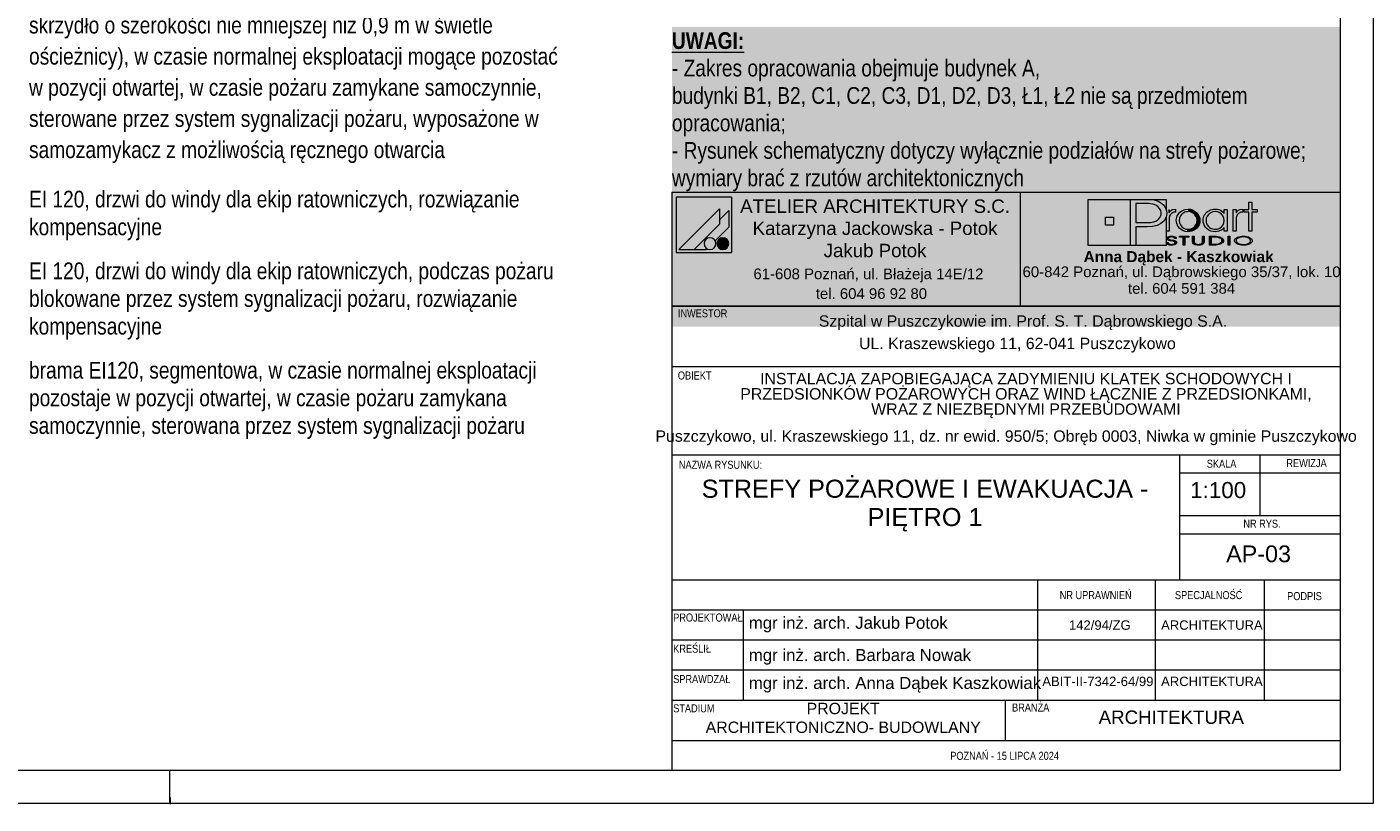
# Paper-space layout 'AP-03 STREFY POŻAROWE I EWAKUACJA - PIĘTRO 1' of a CAD drawing. Header units: millimetres. Extents: x 0 to 594, y -4 to 450.
# Tile 11 of 17: x 393 to 594, y 0 to 116. Entities that reach past the tile are written whole.
import ezdxf

# ---------------------------------------------------------------- set-up
doc = ezdxf.new("R2010")
doc.units = ezdxf.units.MM
doc.header["$MEASUREMENT"] = 0
for name, color, linetype, lineweight, true_color in [('0_Nr_pióra__249', 7, 'Continuous', 5, 0x191919), ('A_Arkusz_Nr_pióra__19', 7, 'Continuous', 5, 0x191919), ('A_Arkusz_Nr_pióra__237', 7, 'Continuous', 5, 0x343434), ('A_Arkusz_Nr_pióra__255', 7, 'Continuous', 15, 0x242424), ('A_ppoż proj_Nr_pióra__254', 7, 'Continuous', 5, 0xfdfdfd)]:
    doc.layers.add(name, color=color, linetype=linetype, lineweight=lineweight, true_color=true_color)
doc.layers.add('A_Arkusz_Nr_pióra__1', color=7, linetype='Continuous', lineweight=20)
doc.layers.add('A_niewidoczne_Nr_pióra__1', color=7, linetype='Continuous', lineweight=20)
doc.styles.add('STYL_AUTOMATYCZNY_1', font='arial.ttf')
doc.styles.add('STYL_AUTOMATYCZNY_2', font='ARIALN.TTF')
doc.styles.add('STYL_AUTOMATYCZNY_3', font='arial.ttf')
doc.styles.add('STYL_AUTOMATYCZNY_5', font='ARIALN.TTF')

psp = doc.layouts.new('AP-03 STREFY POŻAROWE I EWAKUACJA - PIĘTRO 1')

# ---------------------------------------------------------------- hatches: boundary and pattern name
at = {"layer": 'A_Arkusz_Nr_pióra__19', "linetype": 'Continuous', "lineweight": 5, "true_color": 0x191919}
for points in [[(497.6, 88.67), (496.2, 87.26), (496.2, 86.61), (492.43, 82.85), (494.24, 82.85), (494.35, 82.96), (494.22, 83.05), (494.11, 83.16), (494.02, 83.29), (493.96, 83.43), (493.92, 83.58), (493.91, 83.73), (493.92, 83.88), (493.96, 84.03), (494.02, 84.17), (494.11, 84.3), (494.22, 84.4), (494.35, 84.49), (494.49, 84.56), (494.64, 84.6), (494.79, 84.61), (494.94, 84.6), (495.09, 84.56), (495.23, 84.49), (495.36, 84.4), (495.46, 84.3), (495.56, 84.16), (497.6, 86.21), (497.6, 86.51)], [(497.6, 86.21), (497.6, 88.67), (496.2, 87.26), (496.2, 86.61), (492.43, 82.85), (494.24, 82.85), (494.35, 82.96, -1.314777), (495.56, 84.16)], [(563.46, 88.83), (563.02, 88.83), (563.02, 85.58), (563.48, 85.58), (563.49, 87.54, -0.145311), (563.61, 87.99, -0.140329), (564.1, 88.38), (564.45, 88.45), (564.45, 88.88), (564.01, 88.81), (563.68, 88.63), (563.46, 88.34)], [(564.56, 87.22), (564.58, 87.43), (564.63, 87.65), (564.71, 87.86), (564.82, 88.06), (564.95, 88.25), (565.11, 88.41), (565.48, 88.67), (565.88, 88.83), (566.33, 88.89), (566.35, 88.89), (566.33, 88.52), (566.17, 88.5), (566, 88.47), (565.83, 88.41), (565.67, 88.34), (565.53, 88.24), (565.39, 88.13), (565.17, 87.86), (565.04, 87.55), (565, 87.2), (565.04, 86.84), (565.18, 86.52), (565.4, 86.24), (565.68, 86.04), (565.99, 85.91), (566.17, 85.89), (566.15, 85.52), (565.88, 85.55), (565.47, 85.71), (565.11, 85.97), (564.8, 86.33), (564.62, 86.75)], [(566.33, 88.52), (566.68, 88.47), (567, 88.33), (567.29, 88.11), (567.5, 87.85), (567.62, 87.55), (567.67, 87.21), (567.64, 86.96), (568.05, 86.8), (568.07, 86.87), (568.1, 87.2), (568.08, 87.43), (568.03, 87.67), (567.93, 87.91), (567.77, 88.17), (567.56, 88.4), (567.3, 88.6), (567, 88.76), (566.68, 88.85), (566.35, 88.89)], [(574.14, 88.38), (574.05, 88.34), (573.97, 88.29), (573.87, 88.23), (573.76, 88.12), (573.67, 88.01), (573.6, 87.9), (573.56, 87.78), (573.53, 87.63), (573.52, 87.46), (573.52, 85.58), (573.07, 85.58), (573.07, 88.81), (573.5, 88.81), (573.5, 88.34), (573.72, 88.63), (574.05, 88.81), (574.49, 88.88), (574.49, 88.45), (574.36, 88.43), (574.24, 88.41)], [(575.85, 85.58), (575.41, 85.58), (575.41, 88.44), (574.7, 88.44), (574.7, 88.81), (575.41, 88.81), (575.41, 89.94), (575.85, 89.94), (575.85, 88.81), (576.66, 88.81), (576.66, 88.44), (575.85, 88.44)], [(566.86, 85.58), (566.6, 85.52), (566.33, 85.5), (566.15, 85.52), (566.17, 85.89), (566.34, 85.87), (566.69, 85.91), (567, 86.04), (567.28, 86.26), (567.5, 86.53), (567.62, 86.85), (567.64, 86.96), (568.05, 86.8), (567.97, 86.56), (567.8, 86.26), (567.61, 86.03), (567.38, 85.84), (567.12, 85.68)], [(496.36, 84.53), (497.02, 82.9, 0.455663), (497.49, 84.15, 0.390402)], [(564.29, 84.49), (564.55, 84.49), (564.53, 84.59), (564.47, 84.67), (564.35, 84.75), (564.21, 84.81), (564.04, 84.84), (563.85, 84.85), (563.66, 84.84), (563.49, 84.8), (563.34, 84.74), (563.23, 84.67), (563.16, 84.59), (563.14, 84.5), (563.16, 84.4), (563.22, 84.33), (563.32, 84.26), (563.4, 84.22), (563.47, 84.2), (563.53, 84.19), (563.65, 84.16), (563.76, 84.15), (563.88, 84.13), (563.99, 84.11), (564.07, 84.09), (564.15, 84.07), (564.16, 84.22), (564.04, 84.24), (563.88, 84.26), (563.69, 84.3), (563.6, 84.32), (563.52, 84.35), (563.45, 84.39), (563.41, 84.44), (563.4, 84.5), (563.42, 84.57), (563.46, 84.62), (563.54, 84.67), (563.62, 84.7), (563.72, 84.73), (563.81, 84.73), (563.9, 84.73), (563.99, 84.72), (564.07, 84.7), (564.15, 84.67), (564.22, 84.62), (564.27, 84.56)], [(565.85, 83.5), (565.6, 83.5), (565.6, 84.71), (565.02, 84.71), (565.02, 84.83), (566.43, 84.83), (566.43, 84.71), (565.85, 84.71)], [(568.45, 83.6), (568.36, 83.56), (568.25, 83.52), (568.12, 83.5), (567.99, 83.48), (567.86, 83.48), (567.67, 83.49), (567.5, 83.52), (567.34, 83.56), (567.15, 83.67), (567.03, 83.82), (567, 84), (567, 84.83), (567.25, 84.83), (567.25, 84), (567.26, 83.9), (567.31, 83.81), (567.37, 83.74, 0.154269), (567.86, 83.61, 0.149724), (568.34, 83.73), (568.41, 83.81)], [(568.41, 83.81), (568.45, 83.9), (568.46, 84), (568.46, 84.83), (568.72, 84.83), (568.72, 84), (568.7, 83.86), (568.63, 83.74), (568.53, 83.65), (568.45, 83.6)], [(569.76, 83.62), (570.04, 83.62), (570.04, 83.5), (569.51, 83.5), (569.51, 84.83), (570.04, 84.83), (570.04, 84.71), (569.76, 84.71)], [(570.23, 84.83), (570.55, 84.82), (570.75, 84.79), (570.75, 84.66), (570.59, 84.68), (570.38, 84.7), (570.13, 84.71), (570.04, 84.71), (570.04, 84.83)], [(571.07, 84.72), (571.23, 84.65), (571.36, 84.58), (571.48, 84.49), (571.57, 84.38), (571.62, 84.27), (571.64, 84.16), (571.61, 84.02), (571.53, 83.89), (571.39, 83.77), (571.25, 83.68), (571.09, 83.62), (570.92, 83.57), (570.74, 83.53), (570.74, 83.67), (570.88, 83.7), (571.07, 83.77), (571.22, 83.87), (571.31, 83.96), (571.37, 84.06), (571.39, 84.17), (571.37, 84.28), (571.3, 84.38), (571.21, 84.47), (571.08, 84.55), (570.93, 84.61), (570.75, 84.66), (570.75, 84.79), (570.83, 84.78)], [(572.57, 83.5), (572.32, 83.5), (572.32, 84.83), (572.57, 84.83)], [(496.36, 84.53), (497.02, 82.9, -0.39153), (495.92, 83.36, -0.418968)], [(563.33, 83.87), (563.06, 83.87), (563.08, 83.79), (563.13, 83.71), (563.2, 83.64), (563.28, 83.59), (563.36, 83.56), (563.43, 83.54), (563.48, 83.52), (563.61, 83.49), (563.74, 83.48), (563.82, 83.49), (563.9, 83.48), (564.05, 83.49), (564.24, 83.53), (564.41, 83.6), (564.52, 83.68), (564.59, 83.77), (564.62, 83.87), (564.61, 83.92), (564.58, 83.98), (564.55, 84.03), (564.49, 84.08), (564.44, 84.12), (564.35, 84.16), (564.3, 84.18), (564.2, 84.21), (564.16, 84.22), (564.15, 84.07), (564.19, 84.05), (564.29, 84), (564.34, 83.93), (564.36, 83.86), (564.35, 83.8), (564.31, 83.74), (564.23, 83.68), (564.17, 83.65), (564.11, 83.64), (564.02, 83.61), (563.94, 83.6), (563.87, 83.6), (563.8, 83.6), (563.71, 83.61), (563.63, 83.62), (563.56, 83.64), (563.49, 83.67), (563.45, 83.7), (563.39, 83.74), (563.35, 83.8)], [(570.74, 83.53), (570.72, 83.53), (570.5, 83.51), (570.25, 83.5), (570.04, 83.5), (570.04, 83.62), (570.13, 83.62), (570.28, 83.62), (570.45, 83.63), (570.53, 83.63), (570.66, 83.65), (570.74, 83.67)]]:
    psp.add_hatch(color=250, dxfattribs=at).paths.add_polyline_path(points)
at = {"layer": 'A_Arkusz_Nr_pióra__19', "linetype": 'Continuous', "lineweight": 0, "true_color": 0x131313}
h = psp.add_hatch(color=250, dxfattribs=at)
h.paths.add_polyline_path([(551.36, 90.34), (557.71, 90.34), (557.71, 83.46), (551.36, 83.46)])
h.paths.add_polyline_path([(553.96, 87.69), (555.15, 87.69), (555.15, 86.49), (553.96, 86.49)], flags=0)
for points in [[(560.17, 89.71), (559.71, 89.72), (558.53, 89.72), (558.53, 86.86), (560.06, 86.86), (560.69, 86.89), (561.19, 86.98), (561.59, 87.13), (561.79, 87.26), (561.96, 87.42), (562.11, 87.61), (562.21, 87.83), (562.28, 88.05), (562.3, 88.28), (562.24, 88.67), (562.07, 89), (561.78, 89.3), (561.48, 89.48), (561.12, 89.62), (560.71, 89.69), (560.5, 89.71)], [(563.03, 90.34), (563.02, 88.83), (562.99, 88.95), (562.83, 89.25), (562.63, 89.52), (562.39, 89.75), (562.11, 89.94), (561.83, 90.07), (561.54, 90.17), (561.23, 90.25), (560.87, 90.3), (560.07, 90.33), (560.02, 90.34)], [(558.53, 83.46), (563.03, 83.46), (563.03, 87.7), (562.73, 87.14), (562.24, 86.71), (561.69, 86.45), (561.02, 86.29), (560.24, 86.24), (558.53, 86.24)]]:
    psp.add_hatch(color=250, dxfattribs=at).paths.add_polyline_path(points)
at = {"layer": 'A_Arkusz_Nr_pióra__19', "linetype": 'Continuous', "lineweight": 5, "true_color": 0x191919}
h = psp.add_hatch(color=250, dxfattribs=at)
h.paths.add_polyline_path([(571.73, 86.15), (571.36, 85.79), (570.91, 85.57), (570.39, 85.5), (570.06, 85.53), (569.75, 85.61), (569.44, 85.75), (569.18, 85.92), (568.96, 86.14), (568.78, 86.41), (568.66, 86.67), (568.59, 86.93), (568.57, 87.2), (568.58, 87.41), (568.63, 87.61), (568.7, 87.82), (568.79, 88.02), (568.91, 88.19), (569.05, 88.36), (569.24, 88.52), (569.44, 88.65), (569.67, 88.76), (569.91, 88.83), (570.15, 88.87), (570.4, 88.89), (570.67, 88.87), (570.92, 88.81), (571.15, 88.72), (571.37, 88.59), (571.56, 88.43), (571.73, 88.24), (571.73, 88.51), (571.73, 88.81), (572.17, 88.81), (572.17, 87.53), (572.17, 85.58), (571.73, 85.58), (571.73, 85.83)])
h.paths.add_polyline_path([(569.81, 88.38, 0.471077), (569.22, 86.5, 0.494724), (571.4, 86.34, 0.387258), (571.36, 88.1, 0.314042)], flags=0)
h = psp.add_hatch(color=250, dxfattribs=at)
h.paths.add_polyline_path([(574.59, 84.85, 0.130991), (573.56, 84.6, 0.250658), (573.25, 84.17, 0.250617), (573.5, 83.77, 0.141351), (574.59, 83.48, 0.117723), (575.58, 83.7, 0.245905), (575.93, 84.16, 0.237366), (575.68, 84.56, 0.143887)])
h.paths.add_polyline_path([(574.59, 84.73, 0.128597), (573.81, 84.56), (573.72, 84.5), (573.65, 84.45), (573.58, 84.37), (573.54, 84.31), (573.51, 84.24), (573.5, 84.17), (573.53, 84.03), (573.62, 83.91), (573.78, 83.79, 0.126974), (574.59, 83.6, 0.113214), (575.35, 83.76), (575.49, 83.86), (575.58, 83.93), (575.63, 84.01), (575.66, 84.08), (575.67, 84.16), (575.65, 84.26), (575.6, 84.36), (575.52, 84.45), (575.39, 84.55, 0.11716)], flags=0)
at = {"layer": 'A_ppoż proj_Nr_pióra__254', "linetype": 'Continuous', "lineweight": 0, "true_color": 0x3f3f3f}
psp.add_hatch(color=250, dxfattribs=at).paths.add_polyline_path([(489.1, 71.29), (589.1, 71.29), (589.1, 116.13), (489.1, 116.13)])

# ---------------------------------------------------------------- linework, layer by layer
at = {"layer": '0_Nr_pióra__249', "color": 250, "linetype": 'Continuous', "lineweight": 5, "true_color": 0x191919}
for p, q in [((489.75, 90.68), (489.75, 82.41)), ((498.01, 90.68), (489.75, 90.68)), ((498.01, 90.68), (498.01, 82.41)), ((496.2, 88.91), (490.13, 82.85)), ((496.2, 88.91), (496.2, 86.61)), ((497.6, 88.67), (496.2, 87.26)), ((497.6, 88.67), (497.6, 86.51)), ((551.36, 90.34), (563.03, 90.34)), ((551.36, 83.46), (551.36, 90.34)), ((557.71, 83.46), (557.71, 90.34)), ((557.71, 90.34), (559.99, 90.34)), ((558.53, 89.72), (558.53, 86.86)), ((559.71, 89.72), (558.53, 89.72)), ((560.17, 89.71), (559.71, 89.72)), ((559.99, 90.34), (560.46, 90.33)), ((560.5, 89.71), (560.17, 89.71)), ((560.46, 90.33), (560.87, 90.3)), ((560.71, 89.69), (560.5, 89.71)), ((561.12, 89.62), (560.71, 89.69)), ((560.87, 90.3), (561.23, 90.25)), ((561.48, 89.48), (561.12, 89.62)), ((561.23, 90.25), (561.54, 90.17)), ((561.79, 89.29), (561.48, 89.48)), ((561.54, 90.17), (561.83, 90.07)), ((562.07, 89), (561.79, 89.29)), ((561.83, 90.07), (562.11, 89.94)), ((562.24, 88.67), (562.07, 89)), ((562.11, 89.94), (562.39, 89.75)), ((562.3, 88.28), (562.24, 88.67)), ((562.39, 89.75), (562.63, 89.52)), ((562.63, 89.52), (562.83, 89.25)), ((562.83, 89.25), (562.99, 88.95)), ((562.99, 88.95), (563.08, 88.62)), ((563.03, 90.34), (563.02, 88.81)), ((563.08, 88.62), (563.12, 88.27)), ((563.46, 88.81), (563.46, 88.34)), ((563.46, 88.34), (563.68, 88.63)), ((563.68, 88.63), (564.01, 88.81)), ((564.01, 88.81), (564.45, 88.88)), ((564.45, 88.88), (564.45, 88.45)), ((565.11, 88.41), (565.48, 88.67)), ((565.48, 88.67), (565.88, 88.83)), ((565.88, 88.83), (566.33, 88.89)), ((566.33, 88.89), (566.67, 88.86)), ((566.67, 88.86), (567, 88.76)), ((567, 88.76), (567.3, 88.6)), ((569.24, 88.52), (569.44, 88.65)), ((569.44, 88.65), (569.67, 88.76)), ((569.67, 88.76), (569.91, 88.83)), ((569.91, 88.83), (570.15, 88.87)), ((570.15, 88.87), (570.4, 88.89)), ((570.4, 88.89), (570.67, 88.87)), ((570.67, 88.87), (570.92, 88.81)), ((570.92, 88.81), (571.15, 88.72)), ((571.15, 88.72), (571.37, 88.59)), ((571.73, 88.24), (571.73, 88.81)), ((571.73, 88.81), (572.17, 88.81)), ((572.17, 88.81), (572.17, 85.58)), ((573.07, 85.58), (573.07, 88.81)), ((573.07, 88.81), (573.5, 88.81)), ((573.5, 88.81), (573.5, 88.34)), ((573.5, 88.34), (573.72, 88.63)), ((573.72, 88.63), (574.05, 88.81)), ((574.05, 88.81), (574.49, 88.88)), ((574.49, 88.88), (574.49, 88.45)), ((574.7, 88.44), (574.7, 88.81)), ((574.7, 88.81), (575.41, 88.81)), ((575.41, 88.81), (575.41, 89.94)), ((575.41, 89.94), (575.85, 89.94)), ((575.85, 89.94), (575.85, 88.81)), ((575.85, 88.81), (576.66, 88.81)), ((576.66, 88.81), (576.66, 88.44)), ((496.2, 86.61), (492.43, 82.85)), ((553.96, 87.69), (555.15, 87.69)), ((553.96, 87.69), (555.15, 87.69)), ((553.96, 86.49), (553.96, 87.69)), ((555.15, 87.69), (555.15, 86.49)), ((555.15, 87.69), (555.15, 86.49)), ((558.53, 86.86), (560.06, 86.86)), ((560.06, 86.86), (560.69, 86.89)), ((560.69, 86.89), (561.19, 86.98)), ((561.19, 86.98), (561.59, 87.13)), ((561.59, 87.13), (561.79, 87.26)), ((562.24, 86.71), (561.69, 86.45)), ((561.79, 87.26), (561.96, 87.42)), ((561.96, 87.42), (562.11, 87.61)), ((562.11, 87.61), (562.21, 87.83)), ((562.21, 87.83), (562.28, 88.05)), ((562.73, 87.14), (562.24, 86.71)), ((562.28, 88.05), (562.3, 88.28)), ((563.02, 87.66), (562.73, 87.14)), ((563.12, 88.27), (563.02, 87.66)), ((563.03, 87.67), (563.03, 83.46)), ((563.49, 87.63), (563.48, 87.46)), ((563.48, 87.46), (563.48, 85.58)), ((563.52, 87.78), (563.49, 87.63)), ((563.56, 87.9), (563.52, 87.78)), ((563.63, 88.01), (563.56, 87.9)), ((563.72, 88.12), (563.63, 88.01)), ((563.83, 88.23), (563.72, 88.12)), ((563.92, 88.29), (563.83, 88.23)), ((564.01, 88.34), (563.92, 88.29)), ((564.1, 88.38), (564.01, 88.34)), ((564.2, 88.41), (564.1, 88.38)), ((564.32, 88.43), (564.2, 88.41)), ((564.45, 88.45), (564.32, 88.43)), ((564.56, 87.22), (564.58, 87.43)), ((564.62, 86.75), (564.56, 87.22)), ((564.58, 87.43), (564.63, 87.65)), ((564.8, 86.33), (564.62, 86.75)), ((564.63, 87.65), (564.71, 87.86)), ((564.71, 87.86), (564.82, 88.06)), ((564.82, 88.06), (564.95, 88.25)), ((564.95, 88.25), (565.11, 88.41)), ((565.04, 87.55), (565, 87.2)), ((565, 87.2), (565.04, 86.84)), ((565.17, 87.86), (565.04, 87.55)), ((565.04, 86.84), (565.18, 86.52)), ((565.39, 88.13), (565.17, 87.86)), ((565.53, 88.24), (565.39, 88.13)), ((565.67, 88.34), (565.53, 88.24)), ((565.83, 88.41), (565.67, 88.34)), ((566, 88.47), (565.83, 88.41)), ((566.17, 88.5), (566, 88.47)), ((566.34, 88.52), (566.17, 88.5)), ((566.68, 88.47), (566.34, 88.52)), ((567, 88.33), (566.68, 88.47)), ((567.29, 88.11), (567, 88.33)), ((567.5, 87.85), (567.29, 88.11)), ((567.3, 88.6), (567.56, 88.4)), ((567.62, 87.55), (567.5, 87.85)), ((567.5, 86.53), (567.62, 86.85)), ((567.56, 88.4), (567.77, 88.17)), ((567.67, 87.21), (567.62, 87.55)), ((567.62, 86.85), (567.67, 87.21)), ((567.77, 88.17), (567.94, 87.9)), ((567.94, 87.9), (568.03, 87.67)), ((568.07, 86.87), (567.97, 86.56)), ((568.03, 87.67), (568.08, 87.43)), ((568.1, 87.2), (568.07, 86.87)), ((568.08, 87.43), (568.1, 87.2)), ((568.57, 87.2), (568.58, 87.41)), ((568.59, 86.93), (568.57, 87.2)), ((568.58, 87.41), (568.63, 87.61)), ((568.66, 86.67), (568.59, 86.93)), ((568.63, 87.61), (568.7, 87.82)), ((568.78, 86.41), (568.66, 86.67)), ((568.7, 87.82), (568.79, 88.02)), ((568.79, 88.02), (568.91, 88.19)), ((568.91, 88.19), (569.05, 88.36)), ((569.05, 87.55), (569.01, 87.22)), ((569.01, 87.22), (569.05, 86.87)), ((569.05, 88.36), (569.24, 88.52)), ((569.19, 87.85), (569.05, 87.55)), ((569.05, 86.87), (569.18, 86.55)), ((569.41, 88.12), (569.19, 87.85)), ((569.71, 88.34), (569.41, 88.12)), ((570.03, 88.47), (569.71, 88.34)), ((570.39, 88.52), (570.03, 88.47)), ((570.75, 88.47), (570.39, 88.52)), ((571.06, 88.34), (570.75, 88.47)), ((571.34, 88.12), (571.06, 88.34)), ((571.56, 87.85), (571.34, 88.12)), ((571.37, 88.59), (571.56, 88.43)), ((571.56, 88.43), (571.73, 88.24)), ((571.69, 87.54), (571.56, 87.85)), ((571.56, 86.54), (571.69, 86.85)), ((571.73, 87.19), (571.69, 87.54)), ((571.69, 86.85), (571.73, 87.19)), ((573.53, 87.63), (573.52, 87.46)), ((573.52, 87.46), (573.52, 85.58)), ((573.56, 87.78), (573.53, 87.63)), ((573.6, 87.9), (573.56, 87.78)), ((573.67, 88.01), (573.6, 87.9)), ((573.76, 88.12), (573.67, 88.01)), ((573.87, 88.23), (573.76, 88.12)), ((573.97, 88.29), (573.87, 88.23)), ((574.05, 88.34), (573.97, 88.29)), ((574.14, 88.38), (574.05, 88.34)), ((574.24, 88.41), (574.14, 88.38)), ((574.36, 88.43), (574.24, 88.41)), ((574.49, 88.45), (574.36, 88.43)), ((575.41, 88.44), (574.7, 88.44)), ((575.41, 85.58), (575.41, 88.44)), ((576.66, 88.44), (575.85, 88.44)), ((575.85, 88.44), (575.85, 85.58)), ((497.6, 86.21), (495.56, 84.16)), ((497.6, 86.51), (497.6, 86.21)), ((555.15, 86.49), (553.96, 86.49)), ((558.53, 86.24), (558.53, 83.46)), ((560.19, 86.24), (558.53, 86.24)), ((561, 86.29), (560.19, 86.24)), ((561.69, 86.45), (561, 86.29)), ((563.48, 85.58), (563.02, 85.58)), ((563.14, 84.5), (563.16, 84.59)), ((563.16, 84.59), (563.23, 84.67)), ((563.23, 84.67), (563.34, 84.74)), ((563.34, 84.74), (563.49, 84.8)), ((563.46, 84.62), (563.41, 84.56)), ((563.54, 84.67), (563.46, 84.62)), ((563.49, 84.8), (563.66, 84.84)), ((563.62, 84.7), (563.54, 84.67)), ((563.72, 84.73), (563.62, 84.7)), ((563.66, 84.84), (563.85, 84.85)), ((563.83, 84.73), (563.72, 84.73)), ((563.95, 84.72), (563.83, 84.73)), ((563.85, 84.85), (564.04, 84.84)), ((564.06, 84.7), (563.95, 84.72)), ((564.04, 84.84), (564.21, 84.81)), ((564.15, 84.67), (564.06, 84.7)), ((564.22, 84.62), (564.15, 84.67)), ((564.21, 84.81), (564.35, 84.75)), ((564.27, 84.56), (564.22, 84.62)), ((564.35, 84.75), (564.47, 84.67)), ((564.47, 84.67), (564.53, 84.59)), ((564.53, 84.59), (564.55, 84.49)), ((565.11, 85.97), (564.8, 86.33)), ((565.02, 84.71), (565.02, 84.83)), ((565.02, 84.83), (566.43, 84.83)), ((565.6, 84.71), (565.02, 84.71)), ((565.47, 85.71), (565.11, 85.97)), ((565.18, 86.52), (565.4, 86.24)), ((565.4, 86.24), (565.68, 86.04)), ((565.88, 85.55), (565.47, 85.71)), ((565.6, 83.5), (565.6, 84.71)), ((565.68, 86.04), (565.99, 85.91)), ((566.43, 84.71), (565.85, 84.71)), ((565.85, 84.71), (565.85, 83.5)), ((566.33, 85.5), (565.88, 85.55)), ((565.99, 85.91), (566.34, 85.87)), ((566.6, 85.52), (566.33, 85.5)), ((566.34, 85.87), (566.69, 85.91)), ((566.43, 84.83), (566.43, 84.71)), ((566.86, 85.58), (566.6, 85.52)), ((566.69, 85.91), (567, 86.04)), ((567.12, 85.68), (566.86, 85.58)), ((567, 86.04), (567.28, 86.26)), ((567, 84.83), (567.25, 84.83)), ((567, 84), (567, 84.83)), ((567.38, 85.84), (567.12, 85.68)), ((567.25, 84.83), (567.25, 84)), ((567.28, 86.26), (567.5, 86.53)), ((567.61, 86.03), (567.38, 85.84)), ((567.8, 86.26), (567.61, 86.03)), ((567.97, 86.56), (567.8, 86.26)), ((568.46, 84), (568.46, 84.83)), ((568.46, 84.83), (568.72, 84.83)), ((568.72, 84.83), (568.72, 84)), ((568.96, 86.14), (568.78, 86.41)), ((569.18, 85.92), (568.96, 86.14)), ((569.18, 86.55), (569.4, 86.28)), ((569.44, 85.75), (569.18, 85.92)), ((569.4, 86.28), (569.53, 86.16)), ((569.75, 85.61), (569.44, 85.75)), ((569.51, 83.5), (569.51, 84.83)), ((569.51, 84.83), (570.04, 84.83)), ((569.51, 83.5), (569.51, 84.83)), ((569.51, 84.83), (570.23, 84.83)), ((569.53, 86.16), (569.68, 86.06)), ((569.68, 86.06), (569.85, 85.98)), ((570.06, 85.53), (569.75, 85.61)), ((570.04, 84.71), (569.76, 84.71)), ((569.76, 84.71), (569.76, 83.62)), ((570.13, 84.71), (569.76, 84.71)), ((569.76, 84.71), (569.76, 83.62)), ((569.85, 85.98), (570.03, 85.92)), ((570.03, 85.92), (570.21, 85.88)), ((570.04, 84.83), (570.04, 84.71)), ((570.39, 85.5), (570.06, 85.53)), ((570.38, 84.7), (570.13, 84.71)), ((570.21, 85.88), (570.39, 85.87)), ((570.23, 84.83), (570.55, 84.82)), ((570.59, 84.68), (570.38, 84.7)), ((570.39, 85.87), (570.74, 85.91)), ((570.91, 85.57), (570.39, 85.5)), ((570.55, 84.82), (570.83, 84.78)), ((570.77, 84.65), (570.59, 84.68)), ((570.74, 85.91), (571.06, 86.05)), ((570.93, 84.61), (570.77, 84.65)), ((570.83, 84.78), (571.07, 84.72)), ((571.36, 85.79), (570.91, 85.57)), ((571.07, 84.55), (570.93, 84.61)), ((571.06, 86.05), (571.34, 86.26)), ((571.07, 84.72), (571.23, 84.65)), ((571.23, 84.65), (571.36, 84.58)), ((571.34, 86.26), (571.56, 86.54)), ((571.73, 86.15), (571.36, 85.79)), ((571.73, 85.58), (571.73, 86.15)), ((572.17, 85.58), (571.73, 85.58)), ((572.32, 83.5), (572.32, 84.83)), ((572.32, 84.83), (572.57, 84.83)), ((572.32, 83.5), (572.32, 84.83)), ((572.32, 84.83), (572.57, 84.83)), ((572.57, 84.83), (572.57, 83.5)), ((572.57, 84.83), (572.57, 83.5)), ((573.52, 85.58), (573.07, 85.58)), ((573.42, 84.5), (573.56, 84.6)), ((573.56, 84.6), (573.73, 84.69)), ((573.73, 84.69), (573.93, 84.76)), ((574.04, 84.66), (573.81, 84.56)), ((573.93, 84.76), (574.14, 84.81)), ((574.3, 84.71), (574.04, 84.66)), ((574.14, 84.81), (574.35, 84.84)), ((574.59, 84.73), (574.3, 84.71)), ((574.35, 84.84), (574.59, 84.85)), ((574.59, 84.85), (574.85, 84.84)), ((574.76, 84.72), (574.59, 84.73)), ((574.93, 84.7), (574.76, 84.72)), ((574.85, 84.84), (575.1, 84.8)), ((575.09, 84.67), (574.93, 84.7)), ((575.26, 84.61), (575.09, 84.67)), ((575.1, 84.8), (575.34, 84.73)), ((575.4, 84.54), (575.26, 84.61)), ((575.34, 84.73), (575.53, 84.65)), ((575.85, 85.58), (575.41, 85.58)), ((575.53, 84.65), (575.68, 84.56)), ((490.13, 82.85), (494.24, 82.85)), ((494.35, 82.96), (494.24, 82.85)), ((563.03, 83.46), (551.36, 83.46)), ((558.53, 83.46), (557.71, 83.46)), ((563.08, 83.79), (563.06, 83.87)), ((563.06, 83.87), (563.33, 83.87)), ((563.13, 83.71), (563.08, 83.79)), ((563.2, 83.64), (563.13, 83.71)), ((563.16, 84.4), (563.14, 84.5)), ((563.22, 84.33), (563.16, 84.4)), ((563.28, 83.59), (563.2, 83.64)), ((563.32, 84.26), (563.22, 84.33)), ((563.37, 83.55), (563.28, 83.59)), ((563.37, 84.23), (563.32, 84.26)), ((563.33, 83.87), (563.35, 83.8)), ((563.35, 83.8), (563.39, 83.74)), ((563.43, 84.21), (563.37, 84.23)), ((563.48, 83.52), (563.37, 83.55)), ((563.39, 83.74), (563.45, 83.7)), ((563.41, 84.56), (563.4, 84.5)), ((563.4, 84.5), (563.41, 84.44)), ((563.41, 84.44), (563.45, 84.39)), ((563.5, 84.19), (563.43, 84.21)), ((563.45, 84.39), (563.52, 84.35)), ((563.45, 83.7), (563.5, 83.67)), ((563.59, 83.5), (563.48, 83.52)), ((563.58, 84.18), (563.5, 84.19)), ((563.5, 83.67), (563.56, 83.64)), ((563.52, 84.35), (563.6, 84.32)), ((563.56, 83.64), (563.63, 83.62)), ((563.68, 84.16), (563.58, 84.18)), ((563.72, 83.48), (563.59, 83.5)), ((563.6, 84.32), (563.73, 84.29)), ((563.63, 83.62), (563.7, 83.61)), ((563.8, 84.14), (563.68, 84.16)), ((563.7, 83.61), (563.77, 83.6)), ((563.84, 83.48), (563.72, 83.48)), ((563.73, 84.29), (563.89, 84.26)), ((563.77, 83.6), (563.85, 83.6)), ((563.96, 84.12), (563.8, 84.14)), ((564.05, 83.49), (563.84, 83.48)), ((563.85, 83.6), (563.92, 83.6)), ((563.89, 84.26), (564.03, 84.24)), ((563.92, 83.6), (563.98, 83.61)), ((564.09, 84.09), (563.96, 84.12)), ((563.98, 83.61), (564.05, 83.62)), ((564.03, 84.24), (564.13, 84.22)), ((564.05, 83.62), (564.12, 83.64)), ((564.24, 83.53), (564.05, 83.49)), ((564.19, 84.05), (564.09, 84.09)), ((564.12, 83.64), (564.18, 83.66)), ((564.13, 84.22), (564.2, 84.21)), ((564.18, 83.66), (564.23, 83.68)), ((564.29, 84), (564.19, 84.05)), ((564.2, 84.21), (564.25, 84.2)), ((564.23, 83.68), (564.3, 83.74)), ((564.41, 83.6), (564.24, 83.53)), ((564.25, 84.2), (564.31, 84.18)), ((564.29, 84.49), (564.27, 84.56)), ((564.55, 84.49), (564.29, 84.49)), ((564.34, 83.93), (564.29, 84)), ((564.3, 83.74), (564.35, 83.8)), ((564.31, 84.18), (564.36, 84.16)), ((564.36, 83.86), (564.34, 83.93)), ((564.35, 83.8), (564.36, 83.86)), ((564.36, 84.16), (564.44, 84.12)), ((564.52, 83.68), (564.41, 83.6)), ((564.44, 84.12), (564.5, 84.08)), ((564.5, 84.08), (564.55, 84.03)), ((564.59, 83.77), (564.52, 83.68)), ((564.55, 84.03), (564.59, 83.98)), ((564.59, 83.98), (564.61, 83.92)), ((564.62, 83.87), (564.59, 83.77)), ((564.61, 83.92), (564.62, 83.87)), ((565.85, 83.5), (565.6, 83.5)), ((567.03, 83.82), (567, 84)), ((567.15, 83.67), (567.03, 83.82)), ((567.34, 83.56), (567.15, 83.67)), ((567.25, 84), (567.26, 83.9)), ((567.26, 83.9), (567.31, 83.81)), ((567.31, 83.81), (567.38, 83.73)), ((567.5, 83.52), (567.34, 83.56)), ((567.38, 83.73), (567.43, 83.7)), ((567.43, 83.7), (567.5, 83.67)), ((567.5, 83.67), (567.58, 83.64)), ((567.67, 83.49), (567.5, 83.52)), ((567.58, 83.64), (567.67, 83.62)), ((567.67, 83.62), (567.76, 83.61)), ((567.86, 83.48), (567.67, 83.49)), ((567.76, 83.61), (567.86, 83.61)), ((567.86, 83.61), (567.95, 83.61)), ((567.99, 83.48), (567.86, 83.48)), ((567.95, 83.61), (568.04, 83.62)), ((568.12, 83.5), (567.99, 83.48)), ((568.04, 83.62), (568.13, 83.64)), ((568.25, 83.52), (568.12, 83.5)), ((568.13, 83.64), (568.21, 83.67)), ((568.21, 83.67), (568.28, 83.7)), ((568.36, 83.56), (568.25, 83.52)), ((568.28, 83.7), (568.34, 83.73)), ((568.34, 83.73), (568.41, 83.81)), ((568.45, 83.6), (568.36, 83.56)), ((568.41, 83.81), (568.45, 83.9)), ((568.45, 83.9), (568.46, 84)), ((568.53, 83.65), (568.45, 83.6)), ((568.63, 83.74), (568.53, 83.65)), ((568.7, 83.86), (568.63, 83.74)), ((568.72, 84), (568.7, 83.86)), ((570.04, 83.5), (569.51, 83.5)), ((570.25, 83.5), (569.51, 83.5)), ((569.76, 83.62), (570.04, 83.62)), ((569.76, 83.62), (570.13, 83.62)), ((570.04, 83.62), (570.04, 83.5)), ((570.13, 83.62), (570.35, 83.62)), ((570.5, 83.51), (570.25, 83.5)), ((570.35, 83.62), (570.53, 83.63)), ((570.72, 83.53), (570.5, 83.51)), ((570.53, 83.63), (570.68, 83.65)), ((570.68, 83.65), (570.89, 83.7)), ((570.92, 83.57), (570.72, 83.53)), ((570.89, 83.7), (571.07, 83.77)), ((571.09, 83.62), (570.92, 83.57)), ((571.2, 84.48), (571.07, 84.55)), ((571.07, 83.77), (571.22, 83.87)), ((571.25, 83.68), (571.09, 83.62)), ((571.3, 84.38), (571.2, 84.48)), ((571.22, 83.87), (571.31, 83.96)), ((571.39, 83.77), (571.25, 83.68)), ((571.37, 84.28), (571.3, 84.38)), ((571.31, 83.96), (571.37, 84.06)), ((571.36, 84.58), (571.48, 84.49)), ((571.39, 84.17), (571.37, 84.28)), ((571.37, 84.06), (571.39, 84.17)), ((571.53, 83.89), (571.39, 83.77)), ((571.48, 84.49), (571.57, 84.38)), ((571.61, 84.02), (571.53, 83.89)), ((571.57, 84.38), (571.62, 84.27)), ((571.64, 84.16), (571.61, 84.02)), ((571.62, 84.27), (571.64, 84.16)), ((572.57, 83.5), (572.32, 83.5)), ((572.57, 83.5), (572.32, 83.5)), ((573.25, 84.17), (573.27, 84.28)), ((573.26, 84.07), (573.25, 84.17)), ((573.31, 83.97), (573.26, 84.07)), ((573.27, 84.28), (573.33, 84.39)), ((573.38, 83.87), (573.31, 83.97)), ((573.33, 84.39), (573.42, 84.5)), ((573.5, 83.77), (573.38, 83.87)), ((573.51, 84.24), (573.5, 84.17)), ((573.5, 84.17), (573.53, 84.03)), ((573.65, 83.67), (573.5, 83.77)), ((573.54, 84.31), (573.51, 84.24)), ((573.53, 84.03), (573.62, 83.91)), ((573.58, 84.37), (573.54, 84.31)), ((573.64, 84.44), (573.58, 84.37)), ((573.62, 83.91), (573.77, 83.79)), ((573.72, 84.5), (573.64, 84.44)), ((573.84, 83.6), (573.65, 83.67)), ((573.81, 84.56), (573.72, 84.5)), ((573.77, 83.79), (573.88, 83.74)), ((574.07, 83.53), (573.84, 83.6)), ((573.88, 83.74), (574, 83.69)), ((574, 83.69), (574.13, 83.65)), ((574.33, 83.49), (574.07, 83.53)), ((574.13, 83.65), (574.28, 83.62)), ((574.28, 83.62), (574.43, 83.6)), ((574.59, 83.48), (574.33, 83.49)), ((574.43, 83.6), (574.59, 83.6)), ((574.59, 83.6), (574.81, 83.61)), ((574.78, 83.48), (574.59, 83.48)), ((574.97, 83.51), (574.78, 83.48)), ((574.81, 83.61), (575.01, 83.64)), ((575.15, 83.54), (574.97, 83.51)), ((575.01, 83.64), (575.2, 83.7)), ((575.31, 83.59), (575.15, 83.54)), ((575.2, 83.7), (575.35, 83.76)), ((575.45, 83.64), (575.31, 83.59)), ((575.35, 83.76), (575.48, 83.84)), ((575.52, 84.45), (575.4, 84.54)), ((575.58, 83.7), (575.45, 83.64)), ((575.48, 83.84), (575.58, 83.93)), ((575.6, 84.36), (575.52, 84.45)), ((575.58, 83.93), (575.63, 84.01)), ((575.77, 83.84), (575.58, 83.7)), ((575.65, 84.26), (575.6, 84.36)), ((575.63, 84.01), (575.66, 84.08)), ((575.67, 84.16), (575.65, 84.26)), ((575.66, 84.08), (575.67, 84.16)), ((575.68, 84.56), (575.8, 84.45)), ((575.89, 84), (575.77, 83.84)), ((575.8, 84.45), (575.87, 84.36)), ((575.87, 84.36), (575.91, 84.26)), ((575.93, 84.16), (575.89, 84)), ((575.91, 84.26), (575.93, 84.16)), ((489.75, 82.41), (498.01, 82.41))]:
    psp.add_line(p, q, dxfattribs=at)
for centre, start, end in [((494.79, 83.73), 0, 180), ((496.72, 83.73), 0, 180), ((494.79, 83.73), 180, 0), ((496.72, 83.73), 180, 0)]:
    psp.add_arc(centre, 0.882, start, end, dxfattribs=at)
at = {"layer": 'A_Arkusz_Nr_pióra__1', "color": 7, "linetype": 'Continuous', "lineweight": 20}
for p, q in [((589.1, 445.1), (589.1, 4.9)), ((589.1, 4.9), (29.9, 4.9))]:
    psp.add_line(p, q, dxfattribs=at)
at = {"layer": 'A_Arkusz_Nr_pióra__1', "color": 7, "linetype": 'Continuous', "lineweight": 20, "flags": 128}
psp.add_lwpolyline([(0, 450), (594, 450), (594, 0), (0, 0)], close=True, dxfattribs=at)
at = {"layer": 'A_Arkusz_Nr_pióra__237', "color": 250, "linetype": 'Continuous', "lineweight": 5, "true_color": 0x343434}
for p, q in [((414, 0), (414, 4.9)), ((414.1, -0.1), (414.1, 0.9))]:
    psp.add_line(p, q, dxfattribs=at)
at = {"layer": 'A_Arkusz_Nr_pióra__255', "color": 250, "linetype": 'Continuous', "lineweight": 15, "true_color": 0x242424}
for p, q in [((489.1, 91.43), (589.1, 91.43)), ((489.1, 91.43), (489.1, 74.35)), ((541.22, 91.43), (541.22, 74.35)), ((489.1, 74.35), (589.1, 74.35)), ((489.1, 74.35), (489.1, 4.9)), ((589.1, 74.35), (489.1, 74.35)), ((489.1, 65.35), (589.1, 65.35)), ((489.1, 52.15), (589.1, 52.15)), ((565.1, 33.46), (565.1, 52.15)), ((577.1, 43.06), (577.1, 52.15)), ((565.1, 49.43), (589.1, 49.43)), ((565.1, 43.06), (589.1, 43.06)), ((565.1, 40.34), (589.1, 40.34)), ((489.1, 33.46), (589.1, 33.46)), ((543.85, 15.46), (543.85, 33.46)), ((561.43, 15.46), (561.43, 33.46)), ((577.75, 15.46), (577.75, 33.46)), ((489.1, 28.96), (589.1, 28.96)), ((499.8, 15.46), (499.8, 28.96)), ((489.1, 24.46), (589.1, 24.46)), ((489.1, 19.96), (589.1, 19.96)), ((499.8, 19.96), (589.1, 19.96)), ((489.1, 15.46), (588.96, 15.46)), ((503.1, 15.46), (589.1, 15.46)), ((538.96, 15.46), (538.96, 9.4)), ((489.1, 9.4), (589.1, 9.4)), ((489.1, 9.4), (589.1, 9.4))]:
    psp.add_line(p, q, dxfattribs=at)

# ---------------------------------------------------------------- texts
at = {"layer": 'A_Arkusz_Nr_pióra__1', "color": 7, "linetype": 'Continuous', "lineweight": 20, "style": 'STYL_AUTOMATYCZNY_1'}
for s, insert, char_height, attachment_point in [('\\A1;{\\pql;\\fArial|b0|i0|c238|p0;\\W1.000000;Szpital w Puszczykowie im. Prof. S. T. Dąbrowskiego S.A.}', (511.07, 71.89), 1.7, 4), ('\\A1;{\\pqc;\\fArial|b0|i0|c238|p0;\\W1.000000;UL. Kraszewskiego 11, 62-041 Puszczykowo}', (540.79, 68.54), 1.7, 5), ('\\A1;{\\pql;\\fArial|b0|i0|c238|p0;\\W1.000000;1:100}', (566.63, 46.85), 2.3999, 4), ('\\A1;{\\pqc;\\fArial|b0|i0|c238|p0;\\W1.000000;AP-03}', (576.87, 37.31), 2.5, 5)]:
    psp.add_mtext(s, dxfattribs=dict(at, insert=insert, char_height=char_height, attachment_point=attachment_point))
at = {"layer": 'A_Arkusz_Nr_pióra__1', "color": 7, "linetype": 'Continuous', "lineweight": 20, "insert": (526.97, 44.54), "char_height": 2.7, "width": 76, "attachment_point": 5, "line_spacing_factor": 0.940812, "style": 'STYL_AUTOMATYCZNY_1'}
psp.add_mtext('\\A1;{\\pqc;\\fArial|b0|i0|c238|p0;\\W1.000000;STREFY POŻAROWE I EWAKUACJA - PIĘTRO 1}', dxfattribs=at)
at = {"layer": 'A_Arkusz_Nr_pióra__19', "color": 250, "linetype": 'Continuous', "lineweight": 5, "true_color": 0x191919, "attachment_point": 5}
for s, insert, char_height, style in [('\\A1;{\\pqc;\\fArial|b0|i0|c238|p0;\\W1.000000;ATELIER ARCHITEKTURY S.C.}', (519.49, 89.31), 1.9999, 'STYL_AUTOMATYCZNY_1'), ('\\A1;{\\pqc;\\fArial|b0|i0|c238|p0;\\W1.000000;Katarzyna Jackowska - Potok}', (519.49, 85.72), 1.9999, 'STYL_AUTOMATYCZNY_1'), ('\\A1;{\\pqc;\\fArial|b0|i0|c238|p0;\\W1.000000;Jakub Potok}', (519.49, 82.68), 1.9999, 'STYL_AUTOMATYCZNY_1'), ('\\A1;{\\pqc;\\fArial|b1|i0|c238|p0;\\W1.000000;Anna Dąbek - Kaszkowiak}', (564.91, 81.53), 1.6499, 'STYL_AUTOMATYCZNY_3'), ('\\A1;{\\pqc;\\fArial|b0|i0|c238|p0;\\W1.000000;61-608 Poznań, ul. Błażeja 14E/12}', (518.5, 78.96), 1.5999, 'STYL_AUTOMATYCZNY_1'), ('\\A1;{\\pqc;\\fArial|b0|i0|c238|p0;\\W1.000000;tel. 604 96 92 80}', (518.95, 76.24), 1.5999, 'STYL_AUTOMATYCZNY_1')]:
    psp.add_mtext(s, dxfattribs=dict(at, insert=insert, char_height=char_height, style=style))
at = {"layer": 'A_Arkusz_Nr_pióra__19', "color": 250, "linetype": 'Continuous', "lineweight": 5, "true_color": 0x191919, "insert": (565.35, 78.26), "char_height": 1.59993, "attachment_point": 5, "line_spacing_factor": 0.931904, "style": 'STYL_AUTOMATYCZNY_1'}
psp.add_mtext('\\A1;{\\pqc;\\fArial|b0|i0|c238|p0;\\W1.000000;6\\fArial|b0|i0|c238|p0;\\W1.000000;0\\fArial|b0|i0|c238|p0;\\W1.000000;-\\fArial|b0|i0|c238|p0;\\W1.000000;842\\fArial|b0|i0|c238|p0;\\W1.000000; Poznań, ul. Dąbrowskiego \\fArial|b0|i0|c238|p0;\\W1.000000;35/37, lok. 10\\P\\pqc;\\fArial|b0|i0|c238|p0;\\W1.000000;tel. 604 591 384}', dxfattribs=at)
at = {"layer": 'A_Arkusz_Nr_pióra__255', "color": 250, "linetype": 'Continuous', "lineweight": 15, "true_color": 0x242424}
for s, insert, char_height, attachment_point, style in [('\\A1;{\\pql;\\fArial Narrow|b0|i0|c238|p0;\\W1.000000;INWESTOR}', (489.99, 73.29), 1.2, 4, 'STYL_AUTOMATYCZNY_2'), ('\\A1;{\\pql;\\fArial Narrow|b0|i0|c238|p0;\\W1.000000;OBIEKT}', (489.99, 63.99), 1.2, 4, 'STYL_AUTOMATYCZNY_2'), ('\\A1;{\\pql;\\fArial Narrow|b0|i0|c238|p0;\\W1.000000;NAZWA RYSUNKU:}', (490.14, 50.64), 1.2, 4, 'STYL_AUTOMATYCZNY_2'), ('\\A1;{\\pql;\\fArial Narrow|b0|i0|c238|p0;\\W1.000000;SKALA}', (569.12, 50.8), 1.2, 4, 'STYL_AUTOMATYCZNY_2'), ('\\A1;{\\pql;\\fArial Narrow|b0|i0|c238|p0;\\W1.000000;REWIZJA}', (581.03, 50.89), 1.2, 4, 'STYL_AUTOMATYCZNY_2'), ('\\A1;{\\pql;\\fArial Narrow|b0|i0|c238|p0;\\W1.000000;NR RYS.}', (574.59, 41.83), 1.2, 4, 'STYL_AUTOMATYCZNY_2'), ('\\A1;{\\pql;\\fArial Narrow|b0|i0|c238|p0;\\W1.000000;NR UPRAWNIEŃ}', (547.12, 31.15), 1.2, 4, 'STYL_AUTOMATYCZNY_2'), ('\\A1;{\\pql;\\fArial Narrow|b0|i0|c238|p0;\\W1.000000;SPECJALNOŚĆ}', (564.36, 31.15), 1.2, 4, 'STYL_AUTOMATYCZNY_2'), ('\\A1;{\\pql;\\fArial Narrow|b0|i0|c238|p0;\\W1.000000;PODPIS}', (581.14, 31), 1.2, 4, 'STYL_AUTOMATYCZNY_2'), ('\\A1;{\\pql;\\fArial Narrow|b0|i0|c238|p0;\\W1.000000;PROJEKTOWAŁ}', (489.29, 27.79), 1.2, 4, 'STYL_AUTOMATYCZNY_2'), ('\\A1;{\\pql;\\fArial|b0|i0|c238|p0;\\W1.000000;mgr inż. arch. Jakub Potok}', (500.6, 26.75), 1.7999, 4, 'STYL_AUTOMATYCZNY_1'), ('\\A1;{\\pql;\\fArial|b0|i0|c238|p0;\\W1.000000;142/94/ZG}', (548.5, 26.66), 1.4, 4, 'STYL_AUTOMATYCZNY_1'), ('\\A1;{\\pql;\\fArial|b0|i0|c238|p0;\\W1.000000;ARCHITEKTURA}', (562.28, 26.66), 1.4, 4, 'STYL_AUTOMATYCZNY_1'), ('\\A1;{\\pql;\\fArial Narrow|b0|i0|c238|p0;\\W1.000000;KREŚLIŁ}', (489.29, 23.13), 1.2, 4, 'STYL_AUTOMATYCZNY_2'), ('\\A1;{\\pql;\\fArial|b0|i0|c238|p0;\\W1.000000;mgr inż. arch. Barbara Nowak}', (500.6, 21.92), 1.7999, 4, 'STYL_AUTOMATYCZNY_1'), ('\\A1;{\\pql;\\fArial Narrow|b0|i0|c238|p0;\\W1.000000;SPRAWDZAŁ}', (489.29, 18.59), 1.2, 4, 'STYL_AUTOMATYCZNY_2'), ('\\A1;{\\pql;\\fArial|b0|i0|c238|p0;\\W1.000000;mgr inż. arch. Anna Dąbek Kaszkowiak }', (500.6, 17.75), 1.7999, 4, 'STYL_AUTOMATYCZNY_1'), ('\\A1;{\\pql;\\fArial|b0|i0|c238|p0;\\W1.000000;ABIT-II-7342-64/99}', (544.51, 18.24), 1.4, 4, 'STYL_AUTOMATYCZNY_1'), ('\\A1;{\\pql;\\fArial|b0|i0|c238|p0;\\W1.000000;ARCHITEKTURA}', (562.28, 18.24), 1.4, 4, 'STYL_AUTOMATYCZNY_1'), ('\\A1;{\\pql;\\fArial Narrow|b0|i0|c238|p0;\\W1.000000;STADIUM}', (489.29, 14.21), 1.2, 4, 'STYL_AUTOMATYCZNY_2'), ('\\A1;{\\pql;\\fArial Narrow|b0|i0|c238|p0;\\W1.000000;BRANŻA}', (539.99, 14.34), 1.2, 4, 'STYL_AUTOMATYCZNY_2'), ('\\A1;{\\pqc;\\fArial|b0|i0|c238|p0;\\W1.000000;ARCHITEKTURA}', (563.81, 12.88), 2, 5, 'STYL_AUTOMATYCZNY_1'), ('\\A1;{\\pql;\\fArial Narrow|b0|i0|c238|p0;\\W1.000000;POZNAŃ - 15 LIPCA 202\\fArial Narrow|b0|i0|c238|p0;\\W1.000000;4}', (530.74, 7.11), 1.19995, 4, 'STYL_AUTOMATYCZNY_2')]:
    psp.add_mtext(s, dxfattribs=dict(at, insert=insert, char_height=char_height, attachment_point=attachment_point, style=style))
at = {"layer": 'A_Arkusz_Nr_pióra__255', "color": 250, "linetype": 'Continuous', "lineweight": 15, "true_color": 0x242424, "char_height": 1.7, "attachment_point": 5, "style": 'STYL_AUTOMATYCZNY_1'}
for s, insert, width, line_spacing_factor in [('\\A1;{\\pqc;\\fArial|b0|i0|c238|p0;\\W1.000000;INSTALACJA ZAPOBIEGAJĄCA ZADYMIENIU KLATEK SCHODOWYCH I PRZEDSIONKÓW POŻAROWYCH ORAZ WIND ŁĄCZNIE Z PRZEDSIONKAMI, WRAZ Z NIEZBĘDNYMI PRZEBUDOWAMI}', (542.07, 61), 92.1354, 0.804067), ('\\A1;{\\pqc;\\fArial|b0|i0|c238|p0;\\W1.000000;Puszczykowo, ul. Kraszewskiego 11, dz. nr ewid. 950/5; Obręb 0003, Niwka w gminie Puszczykowo}', (539.1, 54.68), 100.0009, 0.930913)]:
    psp.add_mtext(s, dxfattribs=dict(at, insert=insert, width=width, line_spacing_factor=line_spacing_factor))
at = {"layer": 'A_Arkusz_Nr_pióra__255', "color": 250, "linetype": 'Continuous', "lineweight": 15, "true_color": 0x242424, "insert": (514.73, 12.78), "char_height": 1.7, "attachment_point": 5, "line_spacing_factor": 0.99104, "style": 'STYL_AUTOMATYCZNY_1'}
psp.add_mtext('\\A1;{\\pqc;\\fArial|b0|i0|c238|p0;\\W1.000000;PROJEKT \\P\\pqc;\\fArial|b0|i0|c238|p0;\\W1.000000;ARCHITEKTONICZNO- BUDOWLANY}', dxfattribs=at)
at = {"layer": 'A_niewidoczne_Nr_pióra__1', "color": 7, "linetype": 'Continuous', "lineweight": 20, "char_height": 2.5, "attachment_point": 4}
for s, insert, width, line_spacing_factor, style in [('\\A1;{\\pql;\\fArial Narrow|b0|i0|c238|p0;\\W1.000000;EI 60, dymoszczelne, minimalna szerokość przejścia w świetle ościeżnic 140 cm (w tym co najmniej jedno nieblokowalne skrzydło o szerokości nie mniejszej niż 0,9 m w świetle ościeżnicy), w czasie normalnej eksploatacji mogące pozostać w pozycji otwartej, w czasie pożaru zamykane samoczynnie, sterowane przez system sygnalizacji pożaru, wyposażone w samozamykacz z możliwością ręcznego otwarcia}', (392.92, 111.37), 79.714, 1.11798, 'STYL_AUTOMATYCZNY_2'), ('\\A1;{\\pql;\\fArial Narrow|b1|i0|c238|p0;\\L\\W1.000000;\\LUWAGI:\\P\\pql;\\fArial Narrow|b0|i0|c238|p0;\\l\\W1.000000;\\l- Zakres opracowania obejmuje budynek A,\\P\\pql;\\fArial Narrow|b0|i0|c238|p0;\\W1.000000;budynki B1, B2, C1, C2, C3, D1, D2, D3, Ł1, Ł2 nie są przedmiotem \\P\\pql;\\fArial Narrow|b0|i0|c238|p0;\\W1.000000;opracowania;\\P\\pql;\\fArial Narrow|b0|i0|c238|p0;\\W1.000000;- Rysunek schematyczny dotyczy wyłącznie podziałów na strefy pożarowe; wymiary brać z rzutów architektonicznych}', (489.1, 103.45), 100, 0.985227, 'STYL_AUTOMATYCZNY_5'), ('\\A1;{\\pql;\\fArial Narrow|b0|i0|c238|p0;\\W1.000000;EI 120, drzwi do windy dla ekip ratowniczych, rozwiązanie kompensacyjne}', (392.92, 87.93), 79.714, 0.996916, 'STYL_AUTOMATYCZNY_2'), ('\\A1;{\\pql;\\fArial Narrow|b0|i0|c238|p0;\\W1.000000;EI 120, drzwi do windy dla ekip ratowniczych, podczas pożaru blokowane przez system sygnalizacji pożaru, rozwiązanie kompensacyjne}', (392.92, 75.14), 79.714, 0.992557, 'STYL_AUTOMATYCZNY_2'), ('\\A1;{\\pql;\\fArial Narrow|b0|i0|c238|p0;\\W1.000000;brama EI120, segmentowa, w czasie normalnej eksploatacji pozostaje w pozycji otwartej, w czasie pożaru zamykana samoczynnie, sterowana przez system sygnalizacji pożaru}', (392.92, 60.28), 79.714, 0.992557, 'STYL_AUTOMATYCZNY_2')]:
    psp.add_mtext(s, dxfattribs=dict(at, insert=insert, width=width, line_spacing_factor=line_spacing_factor, style=style))

doc.saveas('drawing.dxf')
